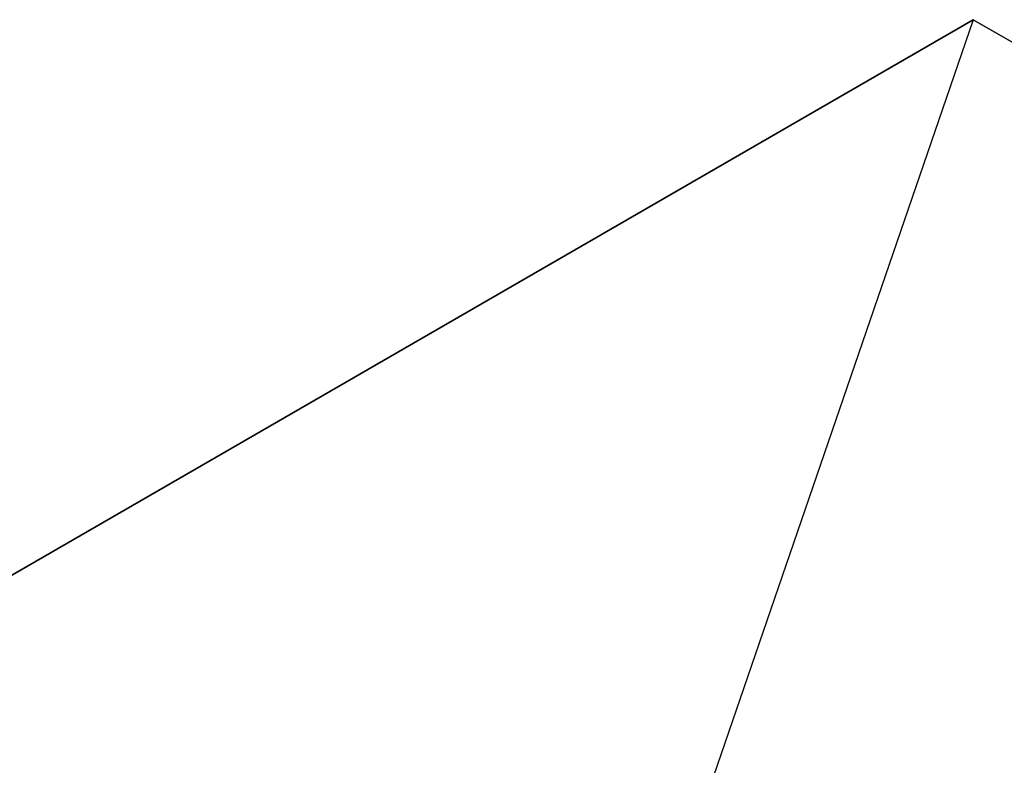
# Model space of a CAD drawing. Header units: millimetres. Extents: x -11430 to 11430, y -300 to 4365.
# Tile 18 of 31: x 2291 to 2565, y 1442 to 1649. Entities that reach past the tile are written whole.
import ezdxf

# ---------------------------------------------------------------- set-up
doc = ezdxf.new("R2010")
doc.units = ezdxf.units.MM
doc.header["$LTSCALE"] = 15
doc.layers.add('_Sichtbarkanten', color=7, linetype='Continuous', lineweight=25)

msp = doc.modelspace()

# ---------------------------------------------------------------- linework, layer by layer
at = {"layer": '_Sichtbarkanten'}
for p, q in [((2556.53, 1649.43), (2026.69, 1343.53)), ((2026.71, 1343.53), (2556.53, 1649.42)), ((2556.53, 1649.42), (2475.71, 1414.27)), ((2924.72, 1436.85), (2556.53, 1649.43)), ((2556.53, 1649.42), (2924.7, 1436.85))]:
    msp.add_line(p, q, dxfattribs=at)

doc.saveas('drawing.dxf')
